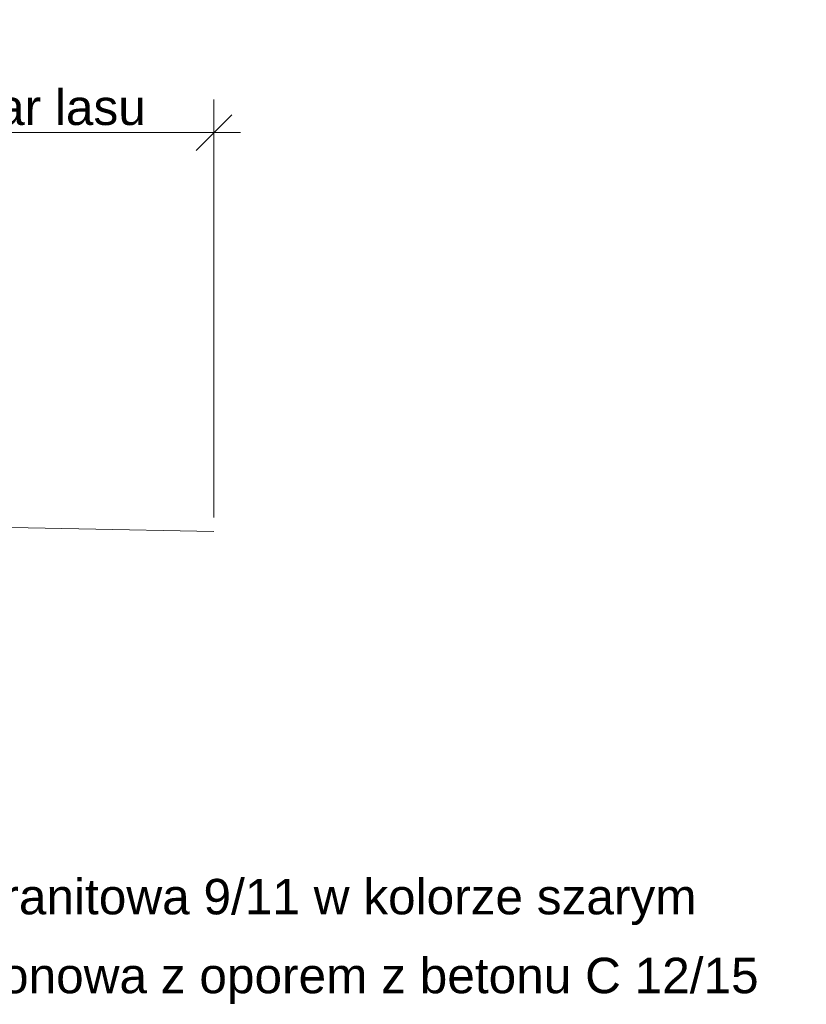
# Model space of a CAD drawing. Header units: millimetres. Extents: x 73442 to 78431, y 40556 to 42903.
# Tile 7 of 7: x 77323 to 78431, y 41087 to 42475. Entities that reach past the tile are written whole.
import ezdxf

# ---------------------------------------------------------------- set-up
doc = ezdxf.new("R2010")
doc.units = ezdxf.units.MM
doc.header["$MEASUREMENT"] = 0
for name, color, linetype, lineweight in [('2D - Ogólne_Nr_pióra__1', 7, 'Continuous', 13), ('Wymiary_Nr_pióra__1', 7, 'Continuous', 13), ('Wymiary_Nr_pióra__7', 7, 'Continuous', 13)]:
    doc.layers.add(name, color=color, linetype=linetype, lineweight=lineweight)
doc.layers.add('Wymiary', color=7, linetype='Continuous')
doc.styles.add('STYL_AUTOMATYCZNY_1', font='arial.ttf')
doc.dimstyles.new('STYL_AUTOMATYCZNY__2', dxfattribs={"dimtxt": 50, "dimasz": 47.5, "dimexe": 0.18, "dimexo": 20, "dimgap": 0, "dimtad": 1, "dimtih": 1, "dimtoh": 1, "dimdec": 0, "dimlfac": 0.1, "dimzin": 0, "dimdsep": 46, "dimtxsty": 'STYL_AUTOMATYCZNY_1', "dimblk": 'ARROWHEAD_6', "dimblk1": 'ARROWHEAD_6', "dimblk2": 'ARROWHEAD_6', "dimcen": 0.09, "dimclrd": 7, "dimclre": 7, "dimclrt": 7, "dimazin": 0, "dimtfac": 1, "dimtdec": 4, "dimtmove": 0, "dimatfit": 3, "dimfxl": 1, "dimtolj": 1, "dimtzin": 0, "dimarcsym": 0})

# ---------------------------------------------------------------- blocks, each defined once
blk = doc.blocks.new('*D12')
at = {"layer": 'Wymiary_Nr_pióra__1', "color": 7, "linetype": 'Continuous', "lineweight": 13}
for p, q in [((77025.2, 41804.9), (77025.2, 42362.8)), ((77596.4, 41773.5), (77596.4, 42362.8)), ((77050.2, 42340.9), (77000.2, 42290.9)), ((77571.4, 42290.9), (77621.4, 42340.9)), ((77025.2, 42315.9), (77596.4, 42315.9)), ((77596.4, 42315.9), (77633.9, 42315.9))]:
    blk.add_line(p, q, dxfattribs=at)
at = {"layer": 'Wymiary_Nr_pióra__1', "color": 7, "lineweight": 13, "insert": (77127.8, 42325.9), "char_height": 50, "attachment_point": 7, "style": 'STYL_AUTOMATYCZNY_1'}
blk.add_mtext('\\A1;{\\pql;\\fArial|b0|i0|c238|p0;\\W1.000000;Obszar lasu}', dxfattribs=at)
blk = doc.blocks.new('ARROWHEAD_6')
at = {"color": 0, "linetype": 'Continuous', "lineweight": 0}
for p, q in [((-0.5, -0.5), (0.5, 0.5)), ((0, 0), (-1, 0))]:
    blk.add_line(p, q, dxfattribs=at)

msp = doc.modelspace()

# ---------------------------------------------------------------- linework, layer by layer
at = {"layer": '2D - Ogólne_Nr_pióra__1', "color": 7, "linetype": 'Continuous', "lineweight": 13}
msp.add_lwpolyline([(77025.2, 41764.9), (77596.4, 41753.5)], dxfattribs=at)

# ---------------------------------------------------------------- texts
at = {"layer": 'Wymiary_Nr_pióra__7', "color": 7, "linetype": 'Continuous', "lineweight": 13, "char_height": 50, "attachment_point": 1, "style": 'STYL_AUTOMATYCZNY_1'}
for s, insert in [('\\A1;{\\pql;\\fArial|b0|i0|c238|p0;\\W1.000000;kostka granitowa 9/11 w kolorze szarym}', (77038.2, 41263.9)), ('\\A1;{\\pql;\\fArial|b0|i0|c238|p0;\\W1.000000;ława betonowa z oporem z betonu C 12/15 }', (77036.2, 41152.7))]:
    msp.add_mtext(s, dxfattribs=dict(at, insert=insert))

# ---------------------------------------------------------------- dimensions: what is measured, and where the dimension line sits
at = {"layer": 'Wymiary', "color": 7, "linetype": 'Continuous', "lineweight": 13}
dim = msp.add_linear_dim(base=(77596.4, 42315.9), p1=(77025.2, 41784.9), p2=(77596.4, 41753.5), text='Obszar lasu', dimstyle='STYL_AUTOMATYCZNY__2', dxfattribs=at)
dim.commit()
dim.dimension.update_dxf_attribs({"geometry": '*D12', "text_midpoint": (77307.5, 42350.9), "dimtype": 160})

doc.saveas('drawing.dxf')
